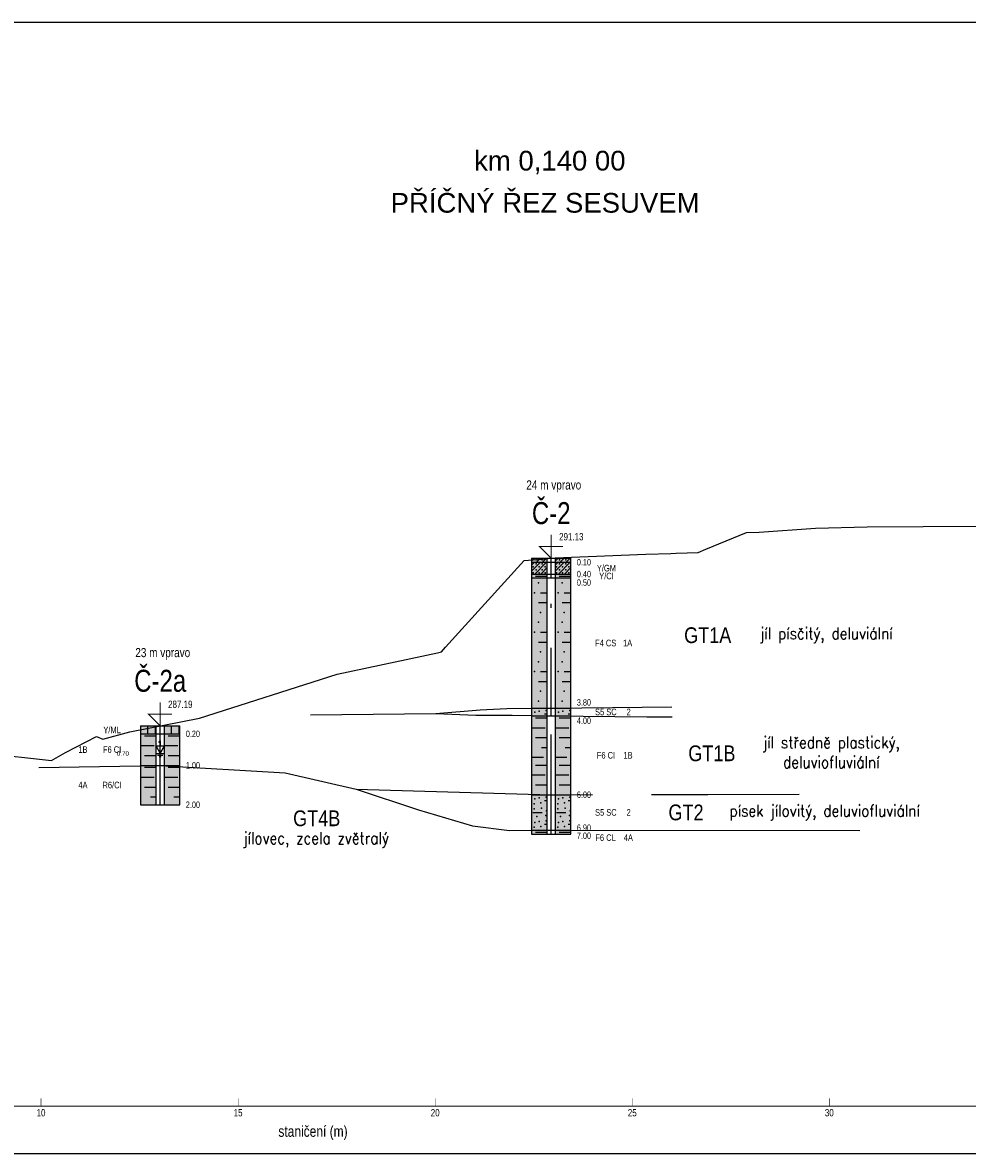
# Model space of a CAD drawing. Header units: metres. Extents: x -4 to 59.8, y 277.5 to 306.2.
# Tile 2 of 10: x 9.5 to 33.5, y 277.5 to 306.2. Entities that reach past the tile are written whole.
import ezdxf
from ezdxf.enums import TextEntityAlignment as Align

# ---------------------------------------------------------------- set-up
doc = ezdxf.new("R2010")
doc.units = ezdxf.units.M
for name, pattern in [('ACAD_ISO02W100', [15, 12, -3]), ('DASH-DOT', [3.556, 1.524, -1.016, 0, -1.016]), ('SOLID', [0])]:
    doc.linetypes.add(name, pattern=pattern)
for name, color, linetype in [('_GTC_geotypy', 6, 'Continuous'), ('_GTC_geotypy_popis', 7, 'Continuous'), ('_GTC_popis', 7, 'Continuous'), ('_GTC_rozhrani_geotypu', 254, 'ACAD_ISO02W100'), ('_GTC_rozhrani_predkvarterniho_podkladu', 54, 'VÝRUB'), ('_GTC_teren', 3, 'Continuous'), ('_sonda_C-2', 4, 'SOLID'), ('_sonda_C-2A', 7, 'SOLID')]:
    doc.layers.add(name, color=color, linetype=linetype)
doc.layers.add('_GTC_pomoc_netisk', color=4, linetype='Continuous', plot=False)
doc.styles.add('_GTC_geotypy_popis', font='romans.shx')
doc.styles.add('_GTC_popisy_Arial', font='arial.ttf')
doc.styles.add('_GTC_symboly_ArialN', font='ARIALN.TTF')
doc.styles.add('ARIAL', font='arial.ttf', dxfattribs={"width": 0.9})
doc.styles.add('Style-TXT', font='TXT.SHX')
doc.linetypes.add('VÝRUB', pattern='A,3,["V",Style-TXT,S=1,R=0,X=0,Y=-1],-1', length=4)

# ---------------------------------------------------------------- blocks, each defined once
blk = doc.blocks.new('DGRFC_RISE1')
at = {"layer": '_sonda_C-2', "color": 5, "linetype": 'SOLID'}
for points in [[(-3.15, 75), (3.15, 75), (3.15, 123.2), (-3.15, 123.2), (-3.531, 120.843), (-4.651, 118.65), (-6.432, 116.766), (-8.75, 115.319), (-11.449, 114.409), (-14.35, 114.1), (-14.35, 109.5), (-3.15, 109.5), (-3.15, 75)], [(0, 0), (40.415, 70), (-40.415, 70), (0, 0)], [(-40.415, 0), (40.415, 0)], [(-25.208, -15), (25.208, -15)], [(-10, -30), (10, -30)]]:
    blk.add_lwpolyline(points, dxfattribs=at)

msp = doc.modelspace()

# ---------------------------------------------------------------- linework, layer by layer
at = {"color": 7, "linetype": 'SOLID'}
for points, const_width in [([(-4, 278.73), (45, 278.73)], 0.03), ([(10, 278.73), (10, 278.93)], 0.012), ([(15, 278.73), (15, 278.93)], 0.012), ([(20, 278.73), (20, 278.93)], 0.012), ([(25, 278.73), (25, 278.93)], 0.012), ([(30, 278.73), (30, 278.93)], 0.012)]:
    msp.add_lwpolyline(points, dxfattribs=dict(at, const_width=const_width))
at = {"layer": '_GTC_pomoc_netisk'}
msp.add_lwpolyline([(-2.349, 277.53), (59.651, 277.53), (59.651, 306.23), (-2.349, 306.23)], close=True, dxfattribs=at)
at = {"layer": '_GTC_rozhrani_geotypu'}
msp.add_line((16.834, 288.658), (20.013, 288.697), dxfattribs=at)
at = {"layer": '_GTC_rozhrani_geotypu', "ltscale": 0.5, "flags": 128}
for points in [[(20.013, 288.697), (21.141, 288.788), (21.82, 288.824), (22.944, 288.834), (24.496, 288.85), (27.111, 288.871)], [(20.013, 288.697), (21.029, 288.65), (21.954, 288.651), (22.944, 288.634), (25.367, 288.609), (27.131, 288.605)], [(17.992, 286.773), (22.944, 286.634), (26.916, 286.64), (29.237, 286.644)]]:
    msp.add_lwpolyline(points, dxfattribs=at)
at = {"layer": '_GTC_rozhrani_predkvarterniho_podkladu', "flags": 128}
msp.add_lwpolyline([(9.942, 287.325), (13.023, 287.379), (16.194, 287.188), (17.992, 286.773), (19.573, 286.253), (20.95, 285.847), (21.882, 285.727), (22.944, 285.734), (30.777, 285.724)], dxfattribs=at)
at = {"layer": '_GTC_teren', "linetype": 'Continuous', "lineweight": -3}
msp.add_lwpolyline([(8.576, 287.688), (10.269, 287.504), (10.617, 287.703), (11.41, 288.107), (11.566, 288.043), (12.254, 288.227), (14.022, 288.577), (17.515, 289.69), (20.056, 290.233), (20.158, 290.258), (20.265, 290.381), (22.255, 292.581), (22.593, 292.606), (22.784, 292.617), (23.042, 292.644), (25.342, 292.74), (25.976, 292.757), (26.113, 292.764), (26.675, 292.781), (26.869, 292.864), (27.895, 293.288), (28.218, 293.295), (29.646, 293.402), (30.959, 293.436), (33.805, 293.453)], dxfattribs=at)
at = {"layer": '_sonda_C-2', "color": 7, "linetype": 'SOLID', "const_width": 0.03}
msp.add_lwpolyline([(22.944, 293.234), (22.944, 292.634), (22.644, 292.934), (23.244, 292.934)], dxfattribs=at)
at = {"layer": '_sonda_C-2', "color": 7, "linetype": 'SOLID'}
for points in [[(22.444, 292.557), (22.52, 292.634)], [(22.444, 292.557), (22.52, 292.634)], [(22.444, 292.634), (22.444, 292.534)], [(22.444, 292.634), (22.844, 292.634)], [(22.444, 292.634), (22.844, 292.634)], [(22.444, 292.534), (22.844, 292.534)], [(22.444, 292.457), (22.52, 292.534)], [(22.444, 292.305), (22.673, 292.534)], [(22.444, 292.457), (22.52, 292.534)], [(22.444, 292.305), (22.673, 292.534)], [(22.444, 292.534), (22.444, 292.234)], [(22.444, 292.534), (22.844, 292.534)], [(22.525, 292.234), (22.825, 292.534)], [(22.525, 292.234), (22.825, 292.534)], [(22.573, 292.534), (22.673, 292.634)], [(22.573, 292.534), (22.673, 292.634)], [(22.725, 292.534), (22.825, 292.634)], [(22.725, 292.534), (22.825, 292.634)], [(22.844, 292.534), (22.844, 292.634)], [(22.844, 292.634), (23.044, 292.634)], [(22.844, 292.634), (23.044, 292.634)], [(22.844, 292.234), (22.844, 292.534)], [(22.844, 292.534), (23.044, 292.534)], [(22.844, 292.534), (23.044, 292.534)], [(23.044, 292.557), (23.12, 292.634)], [(23.044, 292.557), (23.12, 292.634)], [(23.044, 292.634), (23.044, 292.534)], [(23.044, 292.634), (23.444, 292.634)], [(23.044, 292.634), (23.444, 292.634)], [(23.044, 292.534), (23.444, 292.534)], [(23.044, 292.457), (23.12, 292.534)], [(23.044, 292.305), (23.273, 292.534)], [(23.044, 292.457), (23.12, 292.534)], [(23.044, 292.305), (23.273, 292.534)], [(23.044, 292.534), (23.044, 292.234)], [(23.044, 292.534), (23.444, 292.534)], [(23.125, 292.234), (23.425, 292.534)], [(23.125, 292.234), (23.425, 292.534)], [(23.173, 292.534), (23.273, 292.634)], [(23.173, 292.534), (23.273, 292.634)], [(23.325, 292.534), (23.425, 292.634)], [(23.325, 292.534), (23.425, 292.634)], [(23.444, 292.534), (23.444, 292.634)], [(23.444, 292.234), (23.444, 292.534)], [(22.444, 292.234), (22.844, 292.234)], [(22.444, 292.234), (22.444, 292.134)], [(22.444, 292.234), (22.844, 292.234)], [(22.544, 292.184), (22.844, 292.184)], [(22.677, 292.234), (22.844, 292.4)], [(22.677, 292.234), (22.844, 292.4)], [(22.83, 292.234), (22.844, 292.248)], [(22.83, 292.234), (22.844, 292.248)], [(22.844, 292.134), (22.844, 292.234)], [(22.844, 292.234), (23.044, 292.234)], [(22.844, 292.234), (23.044, 292.234)], [(23.044, 292.234), (23.444, 292.234)], [(23.044, 292.234), (23.044, 292.134)], [(23.044, 292.234), (23.444, 292.234)], [(23.144, 292.184), (23.444, 292.184)], [(23.277, 292.234), (23.444, 292.4)], [(23.277, 292.234), (23.444, 292.4)], [(23.43, 292.234), (23.444, 292.248)], [(23.43, 292.234), (23.444, 292.248)], [(23.444, 292.134), (23.444, 292.234)], [(22.444, 292.134), (22.844, 292.134)], [(22.444, 292.134), (22.444, 288.834)], [(22.444, 292.134), (22.844, 292.134)], [(22.824, 292.009), (22.844, 292.009)], [(22.844, 288.834), (22.844, 292.134)], [(22.844, 292.134), (23.044, 292.134)], [(22.844, 292.134), (23.044, 292.134)], [(23.044, 292.134), (23.444, 292.134)], [(23.044, 292.134), (23.044, 288.834)], [(23.044, 292.134), (23.444, 292.134)], [(23.424, 292.009), (23.444, 292.009)], [(23.444, 288.834), (23.444, 292.134)], [(22.674, 291.759), (22.844, 291.759)], [(23.274, 291.759), (23.444, 291.759)], [(22.624, 291.509), (22.844, 291.509)], [(23.224, 291.509), (23.444, 291.509)], [(22.674, 290.759), (22.844, 290.759)], [(22.824, 291.009), (22.844, 291.009)], [(23.274, 290.759), (23.444, 290.759)], [(23.424, 291.009), (23.444, 291.009)], [(22.624, 290.509), (22.844, 290.509)], [(23.224, 290.509), (23.444, 290.509)], [(22.824, 290.009), (22.844, 290.009)], [(23.424, 290.009), (23.444, 290.009)], [(22.674, 289.759), (22.844, 289.759)], [(23.274, 289.759), (23.444, 289.759)], [(22.624, 289.509), (22.844, 289.509)], [(23.224, 289.509), (23.444, 289.509)], [(22.444, 288.834), (22.844, 288.834)], [(22.444, 288.834), (22.444, 288.634)], [(22.444, 288.834), (22.844, 288.834)], [(22.824, 289.009), (22.844, 289.009)], [(22.844, 288.634), (22.844, 288.834)], [(22.844, 288.834), (23.044, 288.834)], [(22.844, 288.834), (23.044, 288.834)], [(23.044, 288.834), (23.444, 288.834)], [(23.044, 288.834), (23.044, 288.634)], [(23.044, 288.834), (23.444, 288.834)], [(23.424, 289.009), (23.444, 289.009)], [(23.444, 288.634), (23.444, 288.834)], [(22.444, 288.634), (22.844, 288.634)], [(22.444, 288.634), (22.444, 286.634)], [(22.444, 288.634), (22.844, 288.634)], [(22.544, 288.584), (22.844, 288.584)], [(22.774, 288.684), (22.844, 288.684)], [(22.844, 286.634), (22.844, 288.634)], [(22.844, 288.634), (23.044, 288.634)], [(22.844, 288.634), (23.044, 288.634)], [(23.044, 288.634), (23.444, 288.634)], [(23.044, 288.634), (23.044, 286.634)], [(23.044, 288.634), (23.444, 288.634)], [(23.144, 288.584), (23.444, 288.584)], [(23.374, 288.684), (23.444, 288.684)], [(23.444, 286.634), (23.444, 288.634)], [(22.444, 288.334), (22.794, 288.334)], [(23.044, 288.334), (23.394, 288.334)], [(22.544, 288.084), (22.844, 288.084)], [(23.144, 288.084), (23.444, 288.084)], [(22.444, 287.584), (22.744, 287.584)], [(22.694, 287.834), (22.844, 287.834)], [(23.044, 287.584), (23.344, 287.584)], [(23.294, 287.834), (23.444, 287.834)], [(22.544, 287.384), (22.844, 287.384)], [(23.144, 287.384), (23.444, 287.384)], [(22.444, 287.134), (22.794, 287.134)], [(23.044, 287.134), (23.394, 287.134)], [(22.544, 286.884), (22.844, 286.884)], [(23.144, 286.884), (23.444, 286.884)], [(22.444, 286.634), (22.844, 286.634)], [(22.444, 286.634), (22.444, 285.734)], [(22.444, 286.634), (22.844, 286.634)], [(22.694, 286.634), (22.844, 286.634)], [(22.774, 286.484), (22.844, 286.484)], [(22.844, 285.734), (22.844, 286.634)], [(22.844, 286.634), (23.044, 286.634)], [(22.844, 286.634), (23.044, 286.634)], [(23.044, 286.634), (23.444, 286.634)], [(23.044, 286.634), (23.044, 285.734)], [(23.044, 286.634), (23.444, 286.634)], [(23.294, 286.634), (23.444, 286.634)], [(23.374, 286.484), (23.444, 286.484)], [(23.444, 285.734), (23.444, 286.634)], [(22.474, 286.184), (22.714, 286.184)], [(23.074, 286.184), (23.314, 286.184)], [(22.774, 285.884), (22.844, 285.884)], [(23.374, 285.884), (23.444, 285.884)], [(22.444, 285.734), (22.844, 285.734)], [(22.444, 285.734), (22.444, 285.634)], [(22.444, 285.734), (22.844, 285.734)], [(22.444, 285.634), (22.844, 285.634)], [(22.544, 285.684), (22.844, 285.684)], [(22.844, 285.634), (22.844, 285.734)], [(22.844, 285.734), (23.044, 285.734)], [(22.844, 285.734), (23.044, 285.734)], [(22.844, 285.634), (23.044, 285.634)], [(22.844, 285.634), (23.044, 285.634)], [(23.044, 285.734), (23.444, 285.734)], [(23.044, 285.734), (23.044, 285.634)], [(23.044, 285.734), (23.444, 285.734)], [(23.044, 285.634), (23.444, 285.634)], [(23.144, 285.684), (23.444, 285.684)], [(23.444, 285.634), (23.444, 285.734)]]:
    msp.add_lwpolyline(points, dxfattribs=at)
at = {"layer": '_sonda_C-2', "color": 7, "linetype": 'DASH-DOT'}
for points in [[(22.944, 292.534), (22.944, 292.634)], [(22.944, 292.234), (22.944, 292.534)], [(22.944, 292.134), (22.944, 292.234)], [(22.944, 288.834), (22.944, 292.134)], [(22.944, 288.634), (22.944, 288.834)], [(22.944, 286.634), (22.944, 288.634)], [(22.944, 285.734), (22.944, 286.634)], [(22.944, 285.634), (22.944, 285.734)]]:
    msp.add_lwpolyline(points, dxfattribs=at)
at = {"layer": '_sonda_C-2', "color": 7}
for p in [(22.558, 292.596), (22.558, 292.496), (22.711, 292.596), (22.711, 292.496), (23.158, 292.596), (23.158, 292.496), (23.311, 292.596), (23.311, 292.496), (22.482, 292.419), (22.482, 292.267), (22.558, 292.343), (22.634, 292.419), (22.634, 292.267), (22.711, 292.343), (22.787, 292.419), (22.787, 292.267), (23.082, 292.419), (23.082, 292.267), (23.158, 292.343), (23.234, 292.419), (23.234, 292.267), (23.311, 292.343), (23.387, 292.419), (23.387, 292.267), (22.622, 292.009), (23.222, 292.009), (22.522, 291.759), (23.122, 291.759), (22.674, 291.259), (23.274, 291.259), (22.522, 290.759), (22.622, 291.009), (23.122, 290.759), (23.222, 291.009), (22.674, 290.259), (23.274, 290.259), (22.622, 290.009), (23.222, 290.009), (22.522, 289.759), (23.122, 289.759), (22.674, 289.259), (23.274, 289.259), (22.528, 288.727), (22.622, 289.009), (22.636, 288.754), (22.813, 288.774), (23.128, 288.727), (23.222, 289.009), (23.236, 288.754), (23.413, 288.774), (22.528, 286.527), (22.636, 286.554), (22.813, 286.574), (23.128, 286.527), (23.236, 286.554), (23.413, 286.574), (22.508, 286.406), (22.513, 286.274), (22.68, 286.424), (22.697, 286.293), (22.828, 286.227), (23.108, 286.406), (23.113, 286.274), (23.28, 286.424), (23.297, 286.293), (23.428, 286.227), (22.528, 285.927), (22.578, 286.079), (22.636, 285.954), (22.808, 286.106), (22.813, 285.974), (23.128, 285.927), (23.178, 286.079), (23.236, 285.954), (23.408, 286.106), (23.413, 285.974), (22.508, 285.806), (22.68, 285.824), (23.108, 285.806), (23.28, 285.824)]:
    msp.add_point(p, dxfattribs=at)
for points in [[(22.444, 292.534), (22.844, 292.534), (22.444, 292.634), (22.844, 292.634)], [(23.044, 292.534), (23.444, 292.534), (23.044, 292.634), (23.444, 292.634)]]:
    msp.add_solid(points, dxfattribs=at)
at = {"layer": '_sonda_C-2', "color": 1}
for points in [[(22.444, 292.234), (22.844, 292.234), (22.444, 292.534), (22.844, 292.534)], [(23.044, 292.234), (23.444, 292.234), (23.044, 292.534), (23.444, 292.534)], [(22.444, 292.134), (22.844, 292.134), (22.444, 292.234), (22.844, 292.234)], [(23.044, 292.134), (23.444, 292.134), (23.044, 292.234), (23.444, 292.234)]]:
    msp.add_solid(points, dxfattribs=at)
at = {"layer": '_sonda_C-2', "color": 51}
for points in [[(22.444, 288.834), (22.844, 288.834), (22.444, 292.134), (22.844, 292.134)], [(23.044, 288.834), (23.444, 288.834), (23.044, 292.134), (23.444, 292.134)], [(22.444, 286.634), (22.844, 286.634), (22.444, 288.634), (22.844, 288.634)], [(23.044, 286.634), (23.444, 286.634), (23.044, 288.634), (23.444, 288.634)]]:
    msp.add_solid(points, dxfattribs=at)
at = {"layer": '_sonda_C-2', "color": 141}
for points in [[(22.444, 288.634), (22.844, 288.634), (22.444, 288.834), (22.844, 288.834)], [(23.044, 288.634), (23.444, 288.634), (23.044, 288.834), (23.444, 288.834)], [(22.444, 285.734), (22.844, 285.734), (22.444, 286.634), (22.844, 286.634)], [(23.044, 285.734), (23.444, 285.734), (23.044, 286.634), (23.444, 286.634)]]:
    msp.add_solid(points, dxfattribs=at)
at = {"layer": '_sonda_C-2', "color": 52}
for points in [[(22.444, 285.634), (22.844, 285.634), (22.444, 285.734), (22.844, 285.734)], [(23.044, 285.634), (23.444, 285.634), (23.044, 285.734), (23.444, 285.734)]]:
    msp.add_solid(points, dxfattribs=at)
at = {"layer": '_sonda_C-2A', "color": 7, "linetype": 'SOLID', "const_width": 0.03}
msp.add_lwpolyline([(13.023, 288.979), (13.023, 288.379), (12.723, 288.679), (13.323, 288.679)], dxfattribs=at)
at = {"layer": '_sonda_C-2A', "color": 7, "linetype": 'SOLID'}
for points in [[(12.523, 288.379), (12.523, 288.179)], [(12.523, 288.379), (12.923, 288.379)], [(12.523, 288.379), (12.923, 288.379)], [(12.523, 288.179), (12.923, 288.179)], [(12.523, 288.179), (12.523, 287.379)], [(12.523, 288.179), (12.923, 288.179)], [(12.713, 288.179), (12.713, 288.379)], [(12.904, 288.179), (12.904, 288.379)], [(12.923, 288.179), (12.923, 288.379)], [(12.923, 288.379), (13.123, 288.379)], [(12.923, 288.379), (13.123, 288.379)], [(12.923, 287.379), (12.923, 288.179)], [(12.923, 288.179), (13.123, 288.179)], [(12.923, 288.179), (13.123, 288.179)], [(13.123, 288.379), (13.123, 288.179)], [(13.123, 288.379), (13.523, 288.379)], [(13.123, 288.379), (13.523, 288.379)], [(13.123, 288.179), (13.523, 288.179)], [(13.123, 288.179), (13.123, 287.379)], [(13.123, 288.179), (13.523, 288.179)], [(13.313, 288.179), (13.313, 288.379)], [(13.504, 288.179), (13.504, 288.379)], [(13.523, 288.179), (13.523, 288.379)], [(13.523, 287.379), (13.523, 288.179)], [(12.523, 287.879), (12.873, 287.879)], [(12.623, 288.129), (12.923, 288.129)], [(13.123, 287.879), (13.473, 287.879)], [(13.223, 288.129), (13.523, 288.129)], [(12.623, 287.629), (12.923, 287.629)], [(13.223, 287.629), (13.523, 287.629)], [(12.523, 287.379), (12.923, 287.379)], [(12.523, 287.379), (12.523, 286.379)], [(12.523, 287.379), (12.923, 287.379)], [(12.623, 287.329), (12.923, 287.329)], [(12.773, 287.379), (12.923, 287.379)], [(12.923, 286.379), (12.923, 287.379)], [(12.923, 287.379), (13.123, 287.379)], [(12.923, 287.379), (13.123, 287.379)], [(13.123, 287.379), (13.523, 287.379)], [(13.123, 287.379), (13.123, 286.379)], [(13.123, 287.379), (13.523, 287.379)], [(13.223, 287.329), (13.523, 287.329)], [(13.373, 287.379), (13.523, 287.379)], [(13.523, 286.379), (13.523, 287.379)], [(12.523, 287.079), (12.873, 287.079)], [(13.123, 287.079), (13.473, 287.079)], [(12.623, 286.829), (12.923, 286.829)], [(13.223, 286.829), (13.523, 286.829)], [(12.773, 286.579), (12.923, 286.579)], [(13.373, 286.579), (13.523, 286.579)], [(12.523, 286.379), (12.923, 286.379)], [(12.923, 286.379), (13.123, 286.379)], [(12.923, 286.379), (13.123, 286.379)], [(13.123, 286.379), (13.523, 286.379)]]:
    msp.add_lwpolyline(points, dxfattribs=at)
at = {"layer": '_sonda_C-2A', "color": 7, "linetype": 'DASH-DOT'}
for points in [[(13.023, 288.179), (13.023, 288.379)], [(13.023, 287.379), (13.023, 288.179)], [(13.023, 286.379), (13.023, 287.379)]]:
    msp.add_lwpolyline(points, dxfattribs=at)
at = {"layer": '_sonda_C-2A', "color": 37}
for points in [[(12.523, 288.179), (12.923, 288.179), (12.523, 288.379), (12.923, 288.379)], [(13.123, 288.179), (13.523, 288.179), (13.123, 288.379), (13.523, 288.379)]]:
    msp.add_solid(points, dxfattribs=at)
at = {"layer": '_sonda_C-2A', "color": 51}
for points in [[(12.523, 287.379), (12.923, 287.379), (12.523, 288.179), (12.923, 288.179)], [(13.123, 287.379), (13.523, 287.379), (13.123, 288.179), (13.523, 288.179)]]:
    msp.add_solid(points, dxfattribs=at)
at = {"layer": '_sonda_C-2A', "color": 52}
for points in [[(12.523, 286.379), (12.923, 286.379), (12.523, 287.379), (12.923, 287.379)], [(13.123, 286.379), (13.523, 286.379), (13.123, 287.379), (13.523, 287.379)]]:
    msp.add_solid(points, dxfattribs=at)

# ---------------------------------------------------------------- block references
at = {"layer": '_sonda_C-2A', "xscale": 0.00261096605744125, "yscale": 0.00261096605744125, "zscale": 0.1}
msp.add_blockref('DGRFC_RISE1', (13.023, 287.679), dxfattribs=at)

# ---------------------------------------------------------------- texts
at = {"color": 7, "style": 'ARIAL', "width": 0.78}
for s, height, p in [('10', 0.186, (10, 278.655)), ('15', 0.186, (15, 278.655)), ('20', 0.186, (20, 278.655)), ('25', 0.186, (25, 278.655)), ('30', 0.186, (30, 278.655)), ('staničení (m)', 0.279, (16.9, 278.23))]:
    msp.add_text(s, height=height, dxfattribs=at).set_placement(p, align=Align.TOP_CENTER)
at = {"layer": '_GTC_geotypy', "char_height": 0.4, "width": 0.61625, "attachment_point": 2, "style": '_GTC_symboly_ArialN'}
for s, insert in [('GT1A', (26.915, 290.882, -1132046.459)), ('GT1B', (27.02, 287.884, -1132046.459)), ('GT4B', (16.994, 286.235, -1132046.459)), ('GT2', (26.364, 286.384, -1132046.459))]:
    msp.add_mtext(s, dxfattribs=dict(at, insert=insert))
at = {"layer": '_GTC_geotypy_popis', "insert": (16.976, 285.682, -1132046.459), "char_height": 0.3, "width": 3.55163, "attachment_point": 2, "style": '_GTC_geotypy_popis'}
msp.add_mtext('{\\W0.85;jílovec, zcela zvětralý}', dxfattribs=at)
at = {"layer": '_GTC_popis', "ltscale": 5, "style": '_GTC_popisy_Arial'}
for s, p in [('km 0,140 00', (22.908, 302.326)), ('PŘÍČNÝ ŘEZ SESUVEM', (22.789, 301.256))]:
    msp.add_text(s, height=0.5, dxfattribs=at).set_placement(p, align=Align.BOTTOM_CENTER)
at = {"layer": '_sonda_C-2', "color": 7, "style": 'ARIAL', "width": 0.78}
for s, height, p in [('24 m vpravo', 0.2325, (23.009, 294.31)), ('Č-2', 0.558, (22.944, 293.334))]:
    msp.add_text(s, height=height, dxfattribs=at).set_placement(p, align=Align.BOTTOM_CENTER)
msp.add_text('291.13', height=0.186, dxfattribs=at).set_placement((23.144, 293.034), align=Align.BOTTOM_LEFT)
for s, p in [('0.10', (23.594, 292.534)), ('0.40', (23.594, 292.234)), ('0.50', (23.594, 292.019)), ('3.80', (23.594, 288.976)), ('4.00', (23.594, 288.513)), ('6.00', (23.594, 286.634)), ('6.90', (23.594, 285.796)), ('7.00', (23.594, 285.592))]:
    msp.add_text(s, height=0.1628, dxfattribs=at).set_placement(p, align=Align.MIDDLE_LEFT)
for s, p in [('Y/GM', (24.344, 292.384)), ('Y/CI', (24.347, 292.184)), ('F4 CS', (24.326, 290.484)), ('S5 SC', (24.33, 288.734)), ('F6 CI', (24.333, 287.634)), ('S5 SC', (24.33, 286.184)), ('F6 CL', (24.323, 285.544))]:
    msp.add_text(s, height=0.1674, dxfattribs=at).set_placement(p, align=Align.MIDDLE_CENTER)
at = {"layer": '_sonda_C-2', "color": 6, "style": 'ARIAL', "width": 0.78}
for s, height, p in [('1A', 0.1674, (24.883, 290.484)), ('2', 0.167, (24.908, 288.734)), ('1B', 0.1674, (24.893, 287.634)), ('2', 0.167, (24.908, 286.184)), ('4A', 0.1674, (24.901, 285.544))]:
    msp.add_text(s, height=height, dxfattribs=at).set_placement(p, align=Align.MIDDLE_CENTER)
at = {"layer": '_sonda_C-2A', "color": 7, "style": 'ARIAL', "width": 0.78}
for s, height, p in [('23 m vpravo', 0.2325, (13.088, 290.055)), ('Č-2a', 0.558, (13.023, 289.079))]:
    msp.add_text(s, height=height, dxfattribs=at).set_placement(p, align=Align.BOTTOM_CENTER)
msp.add_text('287.19', height=0.186, dxfattribs=at).set_placement((13.223, 288.779), align=Align.BOTTOM_LEFT)
for s, p in [('Y/ML', (11.802, 288.279)), ('F6 CI', (11.802, 287.779)), ('R6/CI', (11.802, 286.879))]:
    msp.add_text(s, height=0.1674, dxfattribs=at).set_placement(p, align=Align.MIDDLE_CENTER)
for s, p in [('0.20', (13.673, 288.179)), ('1.00', (13.673, 287.379)), ('2.00', (13.673, 286.379))]:
    msp.add_text(s, height=0.1628, dxfattribs=at).set_placement(p, align=Align.MIDDLE_LEFT)
at = {"layer": '_sonda_C-2A', "color": 6, "style": 'ARIAL', "width": 0.78}
for s, p in [('1B', (11.063, 287.779)), ('4A', (11.063, 286.879))]:
    msp.add_text(s, height=0.1674, dxfattribs=at).set_placement(p, align=Align.MIDDLE_CENTER)
at = {"layer": '_sonda_C-2A', "color": 172, "style": 'ARIAL', "width": 0.78}
msp.add_text('0.70', height=0.1163, dxfattribs=at).set_placement((11.923, 287.679), align=Align.MIDDLE_LEFT)

# ---------------------------------------------------------------- next in the draw order: texts
at = {"layer": '_GTC_geotypy_popis', "char_height": 0.3, "attachment_point": 2, "style": '_GTC_geotypy_popis', "bg_fill": 2}
for s, insert, width in [('{\\W0.85;jíl písčitý, deluviální}', (29.923, 290.878, -1132046.459), 4.22743), ('{\\W0.85;jíl středně plastický, deluviofluviální}', (30.05, 288.111, -1132046.459), 4.22743), ('{\\W0.85;písek jílovitý, deluviofluviální}', (29.881, 286.378, -1132046.459), 5.66747)]:
    msp.add_mtext(s, dxfattribs=dict(at, insert=insert, width=width))

doc.saveas('drawing.dxf')
